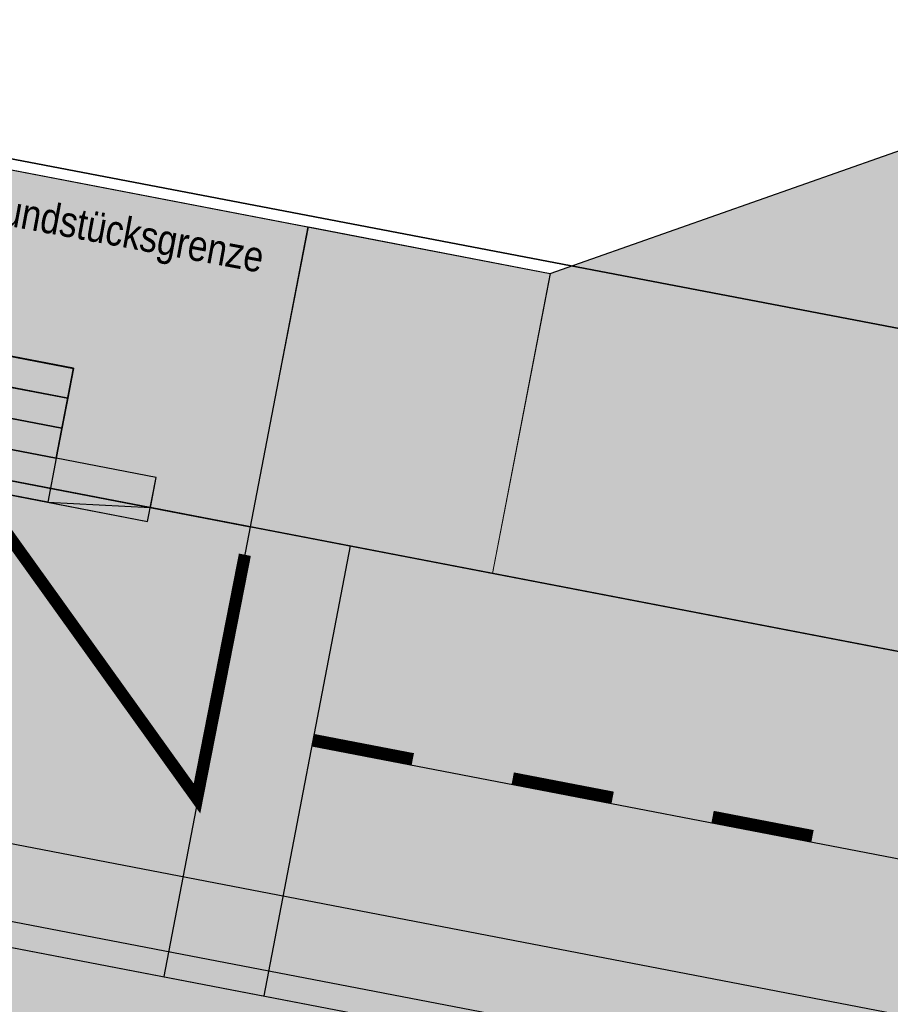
# Model space of a CAD drawing. Header units: metres. Extents: x -499360 to 60282433, y -11592314 to 5708004.
# Tile 105 of 128: x 32353401.94 to 32353410.5, y 5707887.85 to 5707897.53. Entities that reach past the tile are written whole.
import ezdxf

# ---------------------------------------------------------------- set-up
doc = ezdxf.new("R2010")
doc.units = ezdxf.units.M
doc.header["$LTSCALE"] = 0.75
doc.layers.get('0').update_dxf_attribs({"linetype": 'CONTINUOUS'})
doc.layers.add('10414948$0$_Hilfslayer', color=6, linetype='CONTINUOUS', plot=False)
for name, color, linetype, lineweight in [('10414948$0$ST-LIN-Bushaltestelle', 2, 'CONTINUOUS', 25), ('10417023$0$#9_002_GES I Übersicht Erdgeschoss_1_701_Grundstücksgrenze.A', 7, 'CONTINUOUS', 25), ('10417023$0$Keine', 7, 'CONTINUOUS', 13)]:
    doc.layers.add(name, color=color, linetype=linetype, lineweight=lineweight)
doc.layers.add('10414948$0$ST-LIN-Fahrbahn', color=2, linetype='CONTINUOUS')
doc.layers.add('10414948$0$ST-LIN-Gehweg', color=2, linetype='CONTINUOUS')
for name, color, linetype, lineweight, true_color in [('10414948$0$ST_M_Markierung', 7, 'CONTINUOUS', 18, 0xffffff), ('10414949$0$ST-Gehweg-Sol', 7, 'CONTINUOUS', 0, 0xffd7a8), ('10414949$0$ST-Grünfläche-Sol', 7, 'CONTINUOUS', 0, 0xc3e788), ('10414949$0$ST-Mischfläche-Sol', 7, 'CONTINUOUS', 0, 0x636466)]:
    doc.layers.add(name, color=color, linetype=linetype, lineweight=lineweight, true_color=true_color)
doc.layers.add('10414949$0$ST-Fahrbahn-Sol', color=7, linetype='CONTINUOUS', true_color=0xcccccc)
doc.styles.add('10417023$0$ARIAL NARROW', font='ARIALN.TTF')

# ---------------------------------------------------------------- blocks, each defined once
blk = doc.blocks.new('10414949')
at = {"layer": '10414949$0$ST-Fahrbahn-Sol'}
h = blk.add_hatch(color=256, dxfattribs=at)
h.dxf.hatch_style = 1
edge = h.paths.add_edge_path()
edge.add_line((32353332.0746, 5707897.7602), (32353350.9851, 5707894.1237))
edge.add_line((32353350.9851, 5707894.1237), (32353350.8285, 5707893.3901))
edge.add_arc((32353341.7615, 5707846.2398), 48.0142, 70.20517, 79.11491, ccw=False)
edge.add_line((32353358.0217, 5707891.4169), (32353368.2301, 5707887.7443))
edge.add_line((32353368.2301, 5707887.7443), (32353368.4836, 5707888.4485))
edge.add_arc((32353392.4612, 5707947.1496), 63.4093, 247.781498, 258.385192)
edge.add_line((32353379.6949, 5707885.0387), (32353392.8877, 5707882.5017))
edge.add_line((32353392.8877, 5707882.5017), (32353428.3518, 5707875.682))
edge.add_line((32353428.3518, 5707875.682), (32353429.2016, 5707880.101))
edge.add_line((32353429.2016, 5707880.101), (32353381.9227, 5707889.1928))
edge.add_arc((32353383.0557, 5707895.0848), 6, 247.59944, 259.1149, ccw=False)
edge.add_line((32353380.7692, 5707889.5376), (32353372.0195, 5707893.144))
edge.add_arc((32353372.21, 5707893.6063), 0.5, 79.05191, 247.59942, ccw=False)
edge.add_line((32353372.305, 5707894.0972), (32353429.7681, 5707883.047))
edge.add_line((32353429.7681, 5707883.047), (32353430.6179, 5707887.4661))
edge.add_line((32353430.6179, 5707887.4661), (32353333.2548, 5707906.189))
edge.add_arc((32353334.0263, 5707910.1416), 4.0271, 175.75323, 258.95617, ccw=False)
edge.add_line((32353330.0102, 5707910.4398), (32353327.369, 5707894.4611))
edge.add_arc((32353331.3193, 5707893.8322), 4, 79.11491, 170.95349, ccw=False)
at = {"layer": '10414949$0$ST-Gehweg-Sol'}
h = blk.add_hatch(color=256, dxfattribs=at)
h.dxf.hatch_style = 1
h.paths.add_polyline_path([(32353385.1324, 5707899.2679), (32353404.7725, 5707895.4911), (32353404.206, 5707892.5451), (32353384.6264, 5707896.3103)])
h = blk.add_hatch(color=256, dxfattribs=at)
h.dxf.hatch_style = 1
h.paths.add_polyline_path([(32353407.1521, 5707895.0335), (32353406.5856, 5707892.0875), (32353404.206, 5707892.5451), (32353404.7793, 5707895.4898)])
at = {"layer": '10414949$0$ST-Grünfläche-Sol'}
h = blk.add_hatch(color=256, dxfattribs=at)
h.dxf.hatch_style = 1
edge = h.paths.add_edge_path()
edge.add_arc((32353372.21, 5707893.6063), 0.5, 79.1149, 247.59944)
edge.add_line((32353372.0195, 5707893.144), (32353380.7692, 5707889.5376))
edge.add_arc((32353383.0557, 5707895.0848), 6, 247.59944, 259.1149)
edge.add_line((32353381.9227, 5707889.1928), (32353429.2016, 5707880.101))
edge.add_line((32353429.2016, 5707880.101), (32353429.7681, 5707883.047))
edge.add_line((32353429.7681, 5707883.047), (32353372.3045, 5707894.0973))
at = {"layer": '10414949$0$ST-Mischfläche-Sol'}
h = blk.add_hatch(color=256, dxfattribs=at)
h.dxf.hatch_style = 1
h.paths.add_polyline_path([(32353407.1562, 5707895.0327), (32353413.6469, 5707897.3176), (32353414.2338, 5707897.2358), (32353413.0063, 5707890.8528), (32353406.5856, 5707892.0875)])
at = {"layer": '10414949$0$ST-Fahrbahn-Sol', "flags": 128}
blk.add_lwpolyline([(32353332.0746, 5707897.7602), (32353350.9851, 5707894.1237), (32353350.8285, 5707893.3901, -0.038896), (32353358.0217, 5707891.4169), (32353368.2301, 5707887.7443), (32353368.4836, 5707888.4485, 0.0463), (32353379.6949, 5707885.0387), (32353392.8877, 5707882.5017), (32353428.3518, 5707875.682), (32353429.2016, 5707880.101), (32353381.9227, 5707889.1928, -0.050288), (32353380.7692, 5707889.5376), (32353372.0195, 5707893.144, -0.904739), (32353372.305, 5707894.0972), (32353429.7681, 5707883.047), (32353430.6179, 5707887.4661), (32353333.2548, 5707906.189, -0.379879), (32353330.0102, 5707910.4398), (32353327.369, 5707894.4611, -0.423644)], format="xyb", close=True, dxfattribs=at)
at = {"layer": '10414949$0$ST-Gehweg-Sol', "flags": 128}
for points in [[(32353385.1324, 5707899.2679), (32353404.7725, 5707895.4911), (32353404.206, 5707892.5451), (32353384.6264, 5707896.3103)], [(32353407.1521, 5707895.0335), (32353406.5856, 5707892.0875), (32353404.206, 5707892.5451), (32353404.7793, 5707895.4898)]]:
    blk.add_lwpolyline(points, close=True, dxfattribs=at)
at = {"layer": '10414949$0$ST-Mischfläche-Sol', "flags": 128}
blk.add_lwpolyline([(32353407.1562, 5707895.0327), (32353413.6469, 5707897.3176), (32353414.2338, 5707897.2358), (32353413.0063, 5707890.8528), (32353406.5856, 5707892.0875)], close=True, dxfattribs=at)
blk = doc.blocks.new('10414948$0$INFRASIGN_ZICKZACKLINIE_20260323231650')
at = {"color": 7, "true_color": 0xffffff, "const_width": 0.12}
blk.add_lwpolyline([(0, 0), (0.4608, 2.3961), (0.4706, 2.3942), (2.47, -0.3943), (3.9186, 0.5194)], dxfattribs=at)
blk = doc.blocks.new('10414948$0$Leitlinie Schutzstreifen_Rad_(1.00_1.00_0.12)_INFRASIGN_639099052404792727')
at = {"layer": '10414948$0$ST_M_Markierung', "color": 7, "true_color": 0xffffff, "const_width": 0.12}
for points in [[(0.0113, 0.0589), (0.9933, -0.1299)], [(1.9753, -0.3188), (2.9574, -0.5076)], [(3.9394, -0.6964), (4.9214, -0.8853)]]:
    blk.add_lwpolyline(points, dxfattribs=at)
blk = doc.blocks.new('10414948')
at = {"layer": '10414948$0$_Hilfslayer'}
for p, q in [((32353404.206, 5707892.5451), (32353403.3562, 5707888.1261)), ((32353405.188, 5707892.3563), (32353404.3382, 5707887.9372))]:
    blk.add_line(p, q, dxfattribs=at)
at = {"layer": '10414948$0$_Hilfslayer', "flags": 128}
for points in [[(32353332.3125, 5707902.8061), (32353516.9302, 5707867.3041)], [(32353332.1705, 5707902.0696), (32353356.1223, 5707897.4637), (32353369.1104, 5707894.9661), (32353382.0976, 5707892.4687), (32353479.3165, 5707873.7735), (32353495.4595, 5707870.6692), (32353499.0545, 5707869.9779)], [(32353404.8103, 5707890.3922), (32353437.8879, 5707884.0314)]]:
    blk.add_lwpolyline(points, dxfattribs=at)
at = {"layer": '10414948$0$ST-LIN-Bushaltestelle'}
for p, q in [((32353385.1324, 5707899.2679), (32353404.7725, 5707895.4911)), ((32353388.7205, 5707896.7449), (32353402.4693, 5707894.101)), ((32353388.3692, 5707896.507), (32353402.4127, 5707893.8064)), ((32353388.3126, 5707896.2124), (32353402.356, 5707893.5118)), ((32353385.5214, 5707895.9956), (32353403.1976, 5707892.5965)), ((32353402.4693, 5707894.101), (32353402.2994, 5707893.2172)), ((32353402.2986, 5707893.2174), (32353402.2155, 5707892.7853)), ((32353402.2155, 5707892.7853), (32353403.224, 5707892.7339))]:
    blk.add_line(p, q, dxfattribs=at)
at = {"layer": '10414948$0$ST-LIN-Bushaltestelle', "flags": 128}
for points in [[(32353402.4119, 5707893.8066), (32353388.3692, 5707896.507), (32353388.4259, 5707896.8016), (32353388.2786, 5707896.8299), (32353388.6185, 5707898.5975), (32353388.9131, 5707898.5409), (32353388.6298, 5707897.0679), (32353388.7771, 5707897.0395), (32353388.7205, 5707896.7449), (32353402.4686, 5707894.1012)], [(32353388.9131, 5707898.5409), (32353404.7725, 5707895.4911), (32353404.206, 5707892.5451), (32353403.224, 5707892.7339), (32353403.2806, 5707893.0285), (32353402.2986, 5707893.2174), (32353402.4686, 5707894.1012), (32353388.7205, 5707896.7449), (32353388.7771, 5707897.0395), (32353388.6298, 5707897.0679)], [(32353388.3692, 5707896.507), (32353402.4119, 5707893.8066), (32353402.3553, 5707893.512), (32353388.3126, 5707896.2124)], [(32353386.5865, 5707896.2388), (32353402.2986, 5707893.2174), (32353402.2155, 5707892.7853), (32353386.5034, 5707895.8067)], [(32353388.3126, 5707896.2124), (32353402.3553, 5707893.512), (32353402.2986, 5707893.2174), (32353388.2559, 5707895.9178)], [(32353402.2986, 5707893.2174), (32353402.2155, 5707892.7853), (32353403.1976, 5707892.5965), (32353403.2806, 5707893.0285)]]:
    blk.add_lwpolyline(points, close=True, dxfattribs=at)
at = {"layer": '10414948$0$ST-LIN-Fahrbahn', "flags": 128}
blk.add_lwpolyline([(32353330.0937, 5707910.9367), (32353330.0751, 5707910.8346, 0.411402), (32353333.2548, 5707906.189), (32353356.8872, 5707901.6445), (32353356.8872, 5707901.6445), (32353369.9151, 5707899.1392), (32353369.9151, 5707899.1392), (32353382.943, 5707896.634), (32353382.943, 5707896.634), (32353430.6179, 5707887.4661)], format="xyb", dxfattribs=at)
for points in [[(32353384.5658, 5707896.3219), (32353404.206, 5707892.5451)], [(32353382.0436, 5707892.2245), (32353429.7681, 5707883.047)]]:
    blk.add_lwpolyline(points, dxfattribs=at)
at = {"layer": '10414948$0$ST-LIN-Gehweg', "flags": 128}
blk.add_lwpolyline([(32353333.5018, 5707909.1965), (32353357.2197, 5707904.6355), (32353357.2197, 5707904.6355), (32353370.4879, 5707902.0841), (32353370.4879, 5707902.0841), (32353407.1521, 5707895.0335), (32353407.1521, 5707895.0335), (32353410.4291, 5707896.1854), (32353410.4291, 5707896.1854), (32353413.706, 5707897.3373), (32353413.706, 5707897.3373), (32353481.4336, 5707884.3133), (32353481.4336, 5707884.3133), (32353497.1758, 5707881.2861), (32353497.1758, 5707881.2861, -0.110177), (32353499.7041, 5707880.1889), (32353499.7041, 5707880.1889), (32353502.9388, 5707877.8358), (32353502.9388, 5707877.8358, 0.110177), (32353505.4671, 5707876.7385), (32353505.4671, 5707876.7385), (32353513.1978, 5707875.2519), (32353513.1978, 5707875.2519), (32353517.0053, 5707874.5197)], format="xyb", dxfattribs=at)
at = {"layer": '10414948$0$ST-LIN-Fahrbahn'}
blk.add_blockref('10414948$0$Leitlinie Schutzstreifen_Rad_(1.00_1.00_0.12)_INFRASIGN_639099052404792727', (32353404.8103, 5707890.3922), dxfattribs=at)
at = {"layer": '10414948$0$ST_M_Markierung', "rotation": 180.0000081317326}
blk.add_blockref('10414948$0$INFRASIGN_ZICKZACKLINIE_20260323231650', (32353404.1531, 5707892.2701), dxfattribs=at)
blk = doc.blocks.new('10417023$0$#9_MKO_LP5_ARC_GES_UP_00_002_P_G_modell (3D)')
at = {"layer": '10417023$0$#9_002_GES I Übersicht Erdgeschoss_1_701_Grundstücksgrenze.A', "color": 1, "linetype": 'Continuous', "lineweight": 35, "true_color": 0xff0000, "flags": 128}
blk.add_lwpolyline([(-32353511.4727, -5707768.7181), (-32353510.5847, -5707813.5461), (-32353471.7154, -5707813.72), (-32353425.5385, -5707813.9611)], dxfattribs=at)
at = {"layer": '10417023$0$#9_002_GES I Übersicht Erdgeschoss_1_701_Grundstücksgrenze.A', "color": 1, "true_color": 0xff0000, "insert": (-32353439.3822, -5707814.2448), "char_height": 0.300547, "attachment_point": 1, "line_spacing_factor": 1.002187, "style": '10417023$0$ARIAL NARROW'}
blk.add_mtext('Grundstücksgrenze', dxfattribs=at)
blk = doc.blocks.new('10417023$0$2_MKO_LP5_LAN_GES_UP_00_002_V_A (3D)')
at = {"layer": '10417023$0$Keine'}
blk.add_blockref('10417023$0$#9_MKO_LP5_ARC_GES_UP_00_002_P_G_modell (3D)', (0, 0), dxfattribs=at)
blk = doc.blocks.new('10417023')
at = {"layer": '10417023$0$Keine', "rotation": 349.4819372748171}
blk.add_blockref('10417023$0$2_MKO_LP5_LAN_GES_UP_00_002_V_A (3D)', (65205154.9314, 5413829.5578), dxfattribs=at)

msp = doc.modelspace()

# ---------------------------------------------------------------- block references
msp.add_blockref('10414949', (0, 0))

# ---------------------------------------------------------------- next in the draw order: block references
msp.add_blockref('10417023', (0, 0))

# ---------------------------------------------------------------- next in the draw order: block references
msp.add_blockref('10414948', (0, 0))

doc.saveas('drawing.dxf')
